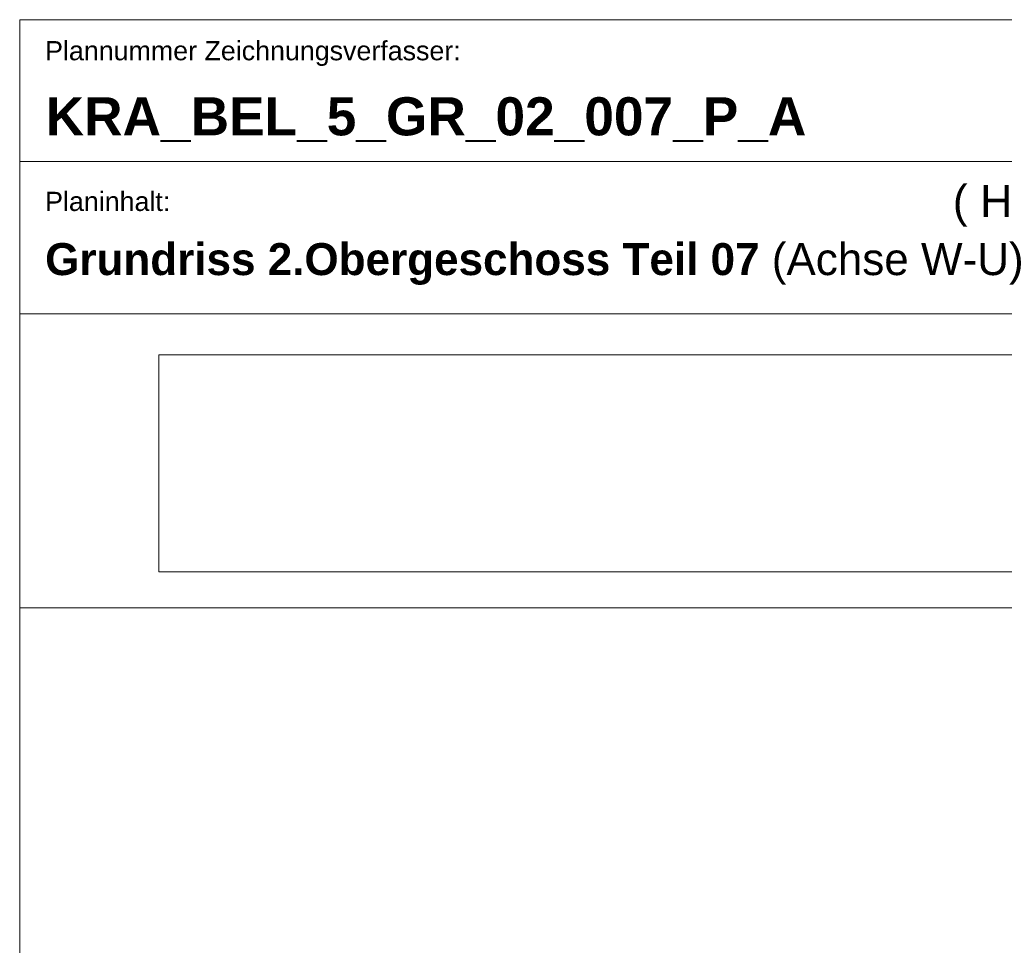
# Model space of a CAD drawing. Extents: x -420 to 300, y 62 to 1112.
# Tile 203 of 256: x 115 to 193, y 287 to 359. Entities that reach past the tile are written whole.
import ezdxf

# ---------------------------------------------------------------- set-up
doc = ezdxf.new("R2010")
doc.units = 0
for name, color, linetype, lineweight in [('iwb_Plankopf Linie', 7, 'Continuous', 13), ('iwb_Plankopf Text', 7, 'Continuous', 18), ('X_Bitmap', 7, 'Continuous', 13)]:
    doc.layers.add(name, color=color, linetype=linetype, lineweight=lineweight)
doc.styles.add('Plankopf', font='arial.ttf')
doc.styles.get("Standard").update_dxf_attribs({"font": 'ARIALN.TTF'})
picture_1 = doc.add_image_def('image1.jfif', size_in_pixel=(600, 81))

msp = doc.modelspace()

# ---------------------------------------------------------------- linework, layer by layer
at = {"layer": 'iwb_Plankopf Linie', "lineweight": 18, "ltscale": 0.18}
for p, q in [((115.353, 359.433), (115.353, 67.433)), ((295.353, 359.433), (115.353, 359.433))]:
    msp.add_line(p, q, dxfattribs=at)
at = {"layer": 'iwb_Plankopf Linie', "ltscale": 0.13}
for p, q in [((295.353, 348.273), (115.353, 348.273)), ((295.353, 336.273), (115.353, 336.273)), ((115.353, 313.112), (295.353, 313.112))]:
    msp.add_line(p, q, dxfattribs=at)

# ---------------------------------------------------------------- texts
at = {"layer": 'iwb_Plankopf Text', "ltscale": 0.18, "style": 'Plankopf'}
for s, insert, char_height, attachment_point, line_spacing_factor in [('Plannummer Zeichnungsverfasser:', (117.353, 357.746), 1.51, 1, 0.970891), ('Planinhalt:', (117.353, 345.878), 1.51045, 1, 0.970891), ('\\fArial|b1|i0|c0|p34;Grundriss 2.Obergeschoss Teil 07\\fArial|b0|i0|c0|p34; (Achse W-U)', (117.353, 340.191), 2.51722, 4, 0.996218)]:
    msp.add_mtext(s, dxfattribs=dict(at, insert=insert, char_height=char_height, attachment_point=attachment_point, line_spacing_factor=line_spacing_factor))
at = {"layer": 'iwb_Plankopf Text', "ltscale": 0.18, "insert": (117.395, 353.323), "char_height": 3, "attachment_point": 1, "line_spacing_factor": 1.002}
msp.add_mtext('{\\fArial|b1|i0;KRA_BEL_5_GR_02_007_P_A}', dxfattribs=at)
at = {"layer": 'iwb_Plankopf Text', "ltscale": 0.18, "insert": (220.446, 344.771), "char_height": 2.51722, "width": 55.37876, "attachment_point": 6, "style": 'Plankopf'}
msp.add_mtext('( Handlaufleuchten )', dxfattribs=at)

# ---------------------------------------------------------------- pictures from other files: only their frames are drawn
at = {"layer": 'X_Bitmap', "ltscale": 0.13}
image = msp.add_image(picture_1, insert=(126.302, 315.964), size_in_units=(126.548, 17.084), dxfattribs=at)
image.dxf.flags = 7

doc.saveas('drawing.dxf')
